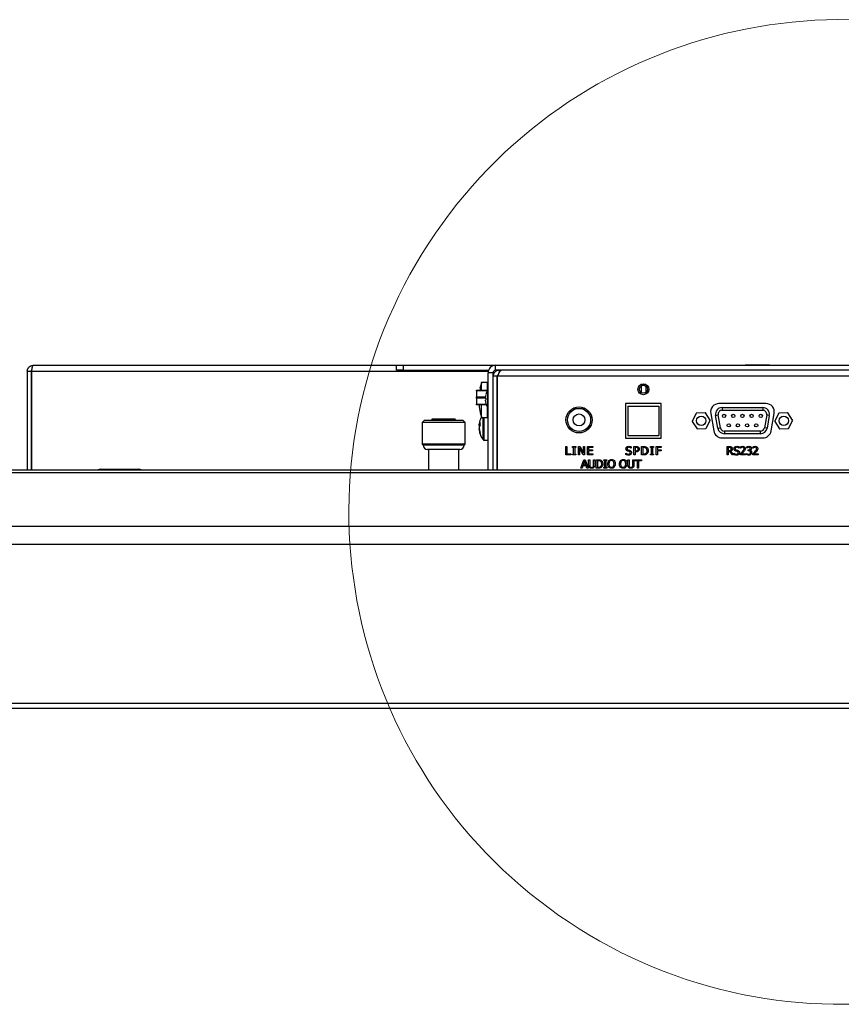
# Model space of a CAD drawing. Header units: millimetres. Extents: x 0 to 844, y -2 to 552.
# Tile 73 of 119: x 588 to 613, y 90 to 120. Entities that reach past the tile are written whole.
import ezdxf

# ---------------------------------------------------------------- set-up
doc = ezdxf.new("R2010")
doc.units = ezdxf.units.MM

msp = doc.modelspace()

# ---------------------------------------------------------------- linework, layer by layer
at = {"color": 7, "linetype": 'Continuous', "lineweight": 25}
for p, q in [((588.646, 108.873), (588.767, 108.873)), ((588.646, 108.873), (588.646, 105.891)), ((588.767, 108.873), (588.767, 105.891)), ((588.775, 108.873), (588.775, 105.891)), ((588.828, 109.055), (599.832, 109.055)), ((599.832, 108.903), (599.832, 109.055)), ((599.832, 109.055), (600.032, 109.055)), ((600.032, 108.903), (599.832, 108.903)), ((600.032, 109.055), (600.032, 108.903)), ((600.032, 109.055), (602.832, 109.055)), ((600.032, 108.903), (602.617, 108.903)), ((602.832, 108.906), (602.832, 109.055)), ((602.832, 109.055), (698.606, 109.055)), ((698.606, 108.906), (602.832, 108.906)), ((602.832, 108.903), (602.832, 108.906)), ((602.832, 108.903), (602.938, 108.903)), ((602.938, 108.903), (602.938, 108.827)), ((603.009, 108.903), (602.938, 108.903)), ((676.801, 108.903), (603.009, 108.903)), ((604.725, 108.906), (604.725, 108.903)), ((610.387, 109.055), (610.387, 109.055)), ((610.571, 109.055), (610.387, 109.055)), ((610.487, 108.906), (610.487, 108.903)), ((610.571, 109.055), (610.571, 109.055)), ((610.941, 109.055), (610.571, 109.055)), ((610.941, 109.055), (610.941, 109.055)), ((611.126, 109.055), (610.941, 109.055)), ((611.026, 108.903), (611.026, 108.906)), ((611.126, 109.055), (611.126, 109.055)), ((602.756, 108.827), (602.604, 108.827)), ((602.604, 105.891), (602.604, 108.827)), ((602.756, 105.891), (602.756, 108.827)), ((602.877, 108.721), (602.756, 108.721)), ((602.759, 108.751), (602.759, 108.846)), ((602.759, 108.782), (602.77, 108.782)), ((602.877, 105.891), (602.877, 108.721)), ((602.892, 105.891), (602.892, 108.721)), ((602.256, 108.305), (602.599, 108.305)), ((602.256, 108.283), (602.256, 108.305)), ((602.583, 108.283), (602.256, 108.283)), ((602.256, 108.283), (602.256, 108.102)), ((602.368, 108.387), (602.366, 108.388)), ((602.579, 108.537), (602.396, 108.537)), ((602.396, 108.537), (602.396, 108.305)), ((602.877, 108.479), (602.892, 108.479)), ((607.243, 108.431), (607.243, 108.229)), ((607.378, 108.428), (607.378, 108.232)), ((602.256, 108.102), (602.522, 108.102)), ((602.256, 108.058), (602.256, 108.102)), ((602.534, 108.058), (602.256, 108.058)), ((602.256, 108.058), (602.256, 107.877)), ((602.535, 108.068), (602.519, 108.069)), ((602.519, 107.996), (602.535, 107.998)), ((602.534, 108.165), (602.535, 108.164)), ((602.892, 108.23), (602.877, 108.23)), ((602.892, 108.183), (602.877, 108.183)), ((602.256, 107.877), (602.541, 107.877)), ((602.256, 107.855), (602.256, 107.877)), ((602.549, 107.855), (602.256, 107.855)), ((602.396, 107.855), (602.396, 107.47)), ((602.535, 107.901), (602.534, 107.9)), ((602.877, 107.883), (602.892, 107.883)), ((605.175, 107.75), (605.358, 107.75)), ((605.358, 107.75), (605.54, 107.75)), ((607.85, 107.895), (606.765, 107.895)), ((606.765, 107.895), (606.765, 106.85)), ((606.841, 107.82), (606.841, 106.925)), ((606.841, 107.82), (607.776, 107.82)), ((607.776, 107.82), (607.776, 106.925)), ((607.85, 106.85), (607.85, 107.895)), ((611.019, 107.895), (609.597, 107.895)), ((609.691, 107.773), (610.925, 107.773)), ((609.691, 107.773), (609.691, 107.693)), ((609.691, 107.693), (610.925, 107.693)), ((610.925, 107.773), (610.925, 107.693)), ((600.668, 107.385), (600.603, 107.32)), ((601.844, 107.385), (600.668, 107.385)), ((600.903, 107.418), (600.89, 107.385)), ((601.609, 107.418), (600.903, 107.418)), ((601.622, 107.385), (601.609, 107.418)), ((601.909, 107.32), (601.844, 107.385)), ((602.366, 107.619), (602.368, 107.619)), ((602.396, 107.47), (602.579, 107.47)), ((602.877, 107.527), (602.892, 107.527)), ((608.906, 107.599), (608.788, 107.365)), ((609.177, 107.619), (608.915, 107.604)), ((609.329, 107.395), (609.186, 107.614)), ((609.211, 107.15), (609.33, 107.385)), ((609.347, 107.597), (609.441, 107.065)), ((609.494, 107.538), (609.573, 107.552)), ((609.563, 107.148), (609.494, 107.538)), ((609.641, 107.162), (609.573, 107.552)), ((611.043, 107.552), (610.975, 107.162)), ((611.122, 107.538), (611.043, 107.552)), ((611.122, 107.538), (611.054, 107.148)), ((611.175, 107.065), (611.269, 107.597)), ((611.405, 107.599), (611.287, 107.365)), ((611.676, 107.619), (611.414, 107.604)), ((611.828, 107.395), (611.685, 107.614)), ((611.71, 107.15), (611.829, 107.385)), ((600.603, 107.32), (600.603, 106.67)), ((601.909, 107.32), (600.603, 107.32)), ((601.909, 106.67), (601.909, 107.32)), ((602.33, 107.229), (602.332, 107.246)), ((602.33, 107.246), (602.358, 107.242)), ((602.334, 107.229), (602.33, 107.229)), ((602.339, 107.2), (602.33, 107.201)), ((602.332, 107.12), (602.33, 107.137)), ((602.33, 107.137), (602.334, 107.137)), ((602.33, 107.12), (602.336, 107.121)), ((608.788, 107.355), (608.932, 107.135)), ((608.941, 107.131), (609.203, 107.145)), ((609.563, 107.148), (609.641, 107.162)), ((611.054, 107.148), (610.975, 107.162)), ((611.287, 107.355), (611.431, 107.135)), ((611.44, 107.131), (611.702, 107.145)), ((602.489, 106.783), (602.604, 106.783)), ((602.877, 106.788), (602.892, 106.788)), ((606.765, 106.85), (607.85, 106.85)), ((606.841, 106.925), (607.776, 106.925)), ((609.691, 106.855), (610.925, 106.855)), ((609.76, 107.063), (609.76, 106.983)), ((610.857, 107.063), (609.76, 107.063)), ((610.857, 106.983), (609.76, 106.983)), ((610.857, 106.983), (610.857, 107.063)), ((600.603, 106.67), (600.636, 106.637)), ((601.909, 106.67), (600.603, 106.67)), ((601.876, 106.637), (600.636, 106.637)), ((601.746, 106.506), (600.766, 106.506)), ((600.799, 106.506), (600.799, 105.891)), ((601.713, 105.891), (601.713, 106.506)), ((601.876, 106.637), (601.909, 106.67)), ((604.958, 106.34), (604.958, 106.594)), ((604.958, 106.594), (604.99, 106.594)), ((604.99, 106.594), (604.99, 106.369)), ((605.163, 106.569), (605.163, 106.594)), ((605.163, 106.594), (605.259, 106.594)), ((605.195, 106.569), (605.163, 106.569)), ((605.195, 106.366), (605.195, 106.569)), ((605.259, 106.569), (605.227, 106.569)), ((605.227, 106.569), (605.227, 106.366)), ((605.259, 106.594), (605.259, 106.569)), ((605.341, 106.34), (605.341, 106.594)), ((605.341, 106.594), (605.389, 106.594)), ((605.483, 106.34), (605.373, 106.559)), ((605.373, 106.559), (605.373, 106.34)), ((605.389, 106.594), (605.489, 106.393)), ((605.489, 106.393), (605.489, 106.594)), ((605.489, 106.594), (605.521, 106.594)), ((605.521, 106.594), (605.521, 106.34)), ((605.613, 106.34), (605.613, 106.594)), ((605.613, 106.594), (605.774, 106.594)), ((605.774, 106.565), (605.645, 106.565)), ((605.645, 106.565), (605.645, 106.495)), ((605.645, 106.495), (605.764, 106.495)), ((605.764, 106.495), (605.764, 106.466)), ((605.774, 106.594), (605.774, 106.565)), ((606.936, 106.543), (606.934, 106.543)), ((606.936, 106.584), (606.936, 106.543)), ((607.022, 106.34), (607.022, 106.594)), ((607.022, 106.594), (607.086, 106.594)), ((607.082, 106.565), (607.054, 106.565)), ((607.054, 106.565), (607.054, 106.462)), ((607.255, 106.34), (607.255, 106.594)), ((607.255, 106.594), (607.313, 106.594)), ((607.313, 106.565), (607.287, 106.565)), ((607.287, 106.565), (607.287, 106.369)), ((607.521, 106.569), (607.521, 106.594)), ((607.521, 106.594), (607.617, 106.594)), ((607.553, 106.569), (607.521, 106.569)), ((607.553, 106.366), (607.553, 106.569)), ((607.585, 106.569), (607.585, 106.366)), ((607.617, 106.569), (607.585, 106.569)), ((607.617, 106.594), (607.617, 106.569)), ((607.699, 106.594), (607.85, 106.594)), ((607.699, 106.34), (607.699, 106.594)), ((607.85, 106.565), (607.731, 106.565)), ((607.731, 106.565), (607.731, 106.491)), ((607.731, 106.491), (607.844, 106.491)), ((607.844, 106.491), (607.844, 106.462)), ((607.85, 106.594), (607.85, 106.565)), ((609.845, 106.34), (609.845, 106.594)), ((609.845, 106.594), (609.91, 106.594)), ((609.911, 106.565), (609.877, 106.565)), ((609.877, 106.565), (609.877, 106.469)), ((610.209, 106.543), (610.206, 106.543)), ((610.209, 106.584), (610.209, 106.543)), ((610.254, 106.549), (610.254, 106.585)), ((610.255, 106.549), (610.254, 106.549)), ((610.44, 106.549), (610.44, 106.585)), ((610.442, 106.549), (610.44, 106.549)), ((610.485, 106.462), (610.485, 106.491)), ((610.485, 106.491), (610.496, 106.491)), ((610.536, 106.481), (610.536, 106.478)), ((610.633, 106.549), (610.633, 106.585)), ((610.635, 106.549), (610.633, 106.549)), ((605.106, 106.34), (604.958, 106.34)), ((604.99, 106.369), (605.106, 106.369)), ((605.106, 106.369), (605.106, 106.34)), ((605.163, 106.34), (605.163, 106.366)), ((605.163, 106.366), (605.195, 106.366)), ((605.259, 106.34), (605.163, 106.34)), ((605.227, 106.366), (605.259, 106.366)), ((605.259, 106.366), (605.259, 106.34)), ((605.373, 106.34), (605.341, 106.34)), ((605.415, 105.94), (605.502, 106.194)), ((605.521, 106.34), (605.483, 106.34)), ((605.502, 106.194), (605.544, 106.194)), ((605.544, 106.194), (605.631, 105.94)), ((605.774, 106.34), (605.613, 106.34)), ((605.764, 106.466), (605.645, 106.466)), ((605.645, 106.466), (605.645, 106.369)), ((605.645, 106.369), (605.774, 106.369)), ((605.65, 106.035), (605.65, 106.194)), ((605.65, 106.194), (605.682, 106.194)), ((605.682, 106.194), (605.682, 106.035)), ((605.774, 106.369), (605.774, 106.34)), ((605.801, 106.034), (605.801, 106.194)), ((605.801, 106.194), (605.833, 106.194)), ((605.833, 106.194), (605.833, 106.035)), ((605.881, 105.94), (605.881, 106.194)), ((605.881, 106.194), (605.939, 106.194)), ((606.106, 106.169), (606.106, 106.194)), ((606.106, 106.194), (606.203, 106.194)), ((606.203, 106.194), (606.203, 106.169)), ((606.775, 106.353), (606.775, 106.395)), ((606.775, 106.395), (606.778, 106.395)), ((606.839, 106.035), (606.839, 106.194)), ((606.839, 106.194), (606.872, 106.194)), ((606.872, 106.194), (606.872, 106.035)), ((606.991, 106.034), (606.991, 106.194)), ((606.991, 106.194), (607.023, 106.194)), ((607.054, 106.34), (607.022, 106.34)), ((607.023, 106.194), (607.023, 106.035)), ((607.039, 106.165), (607.039, 106.194)), ((607.039, 106.194), (607.251, 106.194)), ((607.054, 106.462), (607.077, 106.462)), ((607.083, 106.433), (607.054, 106.433)), ((607.054, 106.433), (607.054, 106.34)), ((607.251, 106.194), (607.251, 106.165)), ((607.313, 106.34), (607.255, 106.34)), ((607.287, 106.369), (607.313, 106.369)), ((607.521, 106.34), (607.521, 106.366)), ((607.521, 106.366), (607.553, 106.366)), ((607.617, 106.34), (607.521, 106.34)), ((607.585, 106.366), (607.617, 106.366)), ((607.617, 106.366), (607.617, 106.34)), ((607.731, 106.34), (607.699, 106.34)), ((607.844, 106.462), (607.731, 106.462)), ((607.731, 106.462), (607.731, 106.34)), ((609.877, 106.34), (609.845, 106.34)), ((609.877, 106.469), (609.907, 106.469)), ((609.923, 106.44), (609.877, 106.44)), ((609.877, 106.44), (609.877, 106.34)), ((610.003, 106.34), (609.923, 106.44)), ((609.951, 106.449), (610.041, 106.34)), ((610.041, 106.34), (610.003, 106.34)), ((610.048, 106.353), (610.048, 106.395)), ((610.048, 106.395), (610.05, 106.395)), ((610.247, 106.34), (610.247, 106.376)), ((610.401, 106.34), (610.247, 106.34)), ((610.279, 106.369), (610.401, 106.369)), ((610.401, 106.369), (610.401, 106.34)), ((610.434, 106.349), (610.434, 106.385)), ((610.434, 106.385), (610.436, 106.385)), ((610.499, 106.462), (610.485, 106.462)), ((610.627, 106.34), (610.627, 106.376)), ((610.781, 106.34), (610.627, 106.34)), ((610.658, 106.369), (610.781, 106.369)), ((610.781, 106.369), (610.781, 106.34)), ((561.341, 105.891), (783.351, 105.891)), ((590.865, 105.908), (592.022, 105.908)), ((605.449, 105.94), (605.415, 105.94)), ((605.472, 106.011), (605.449, 105.94)), ((605.573, 106.011), (605.472, 106.011)), ((605.523, 106.164), (605.482, 106.04)), ((605.482, 106.04), (605.564, 106.04)), ((605.564, 106.04), (605.523, 106.164)), ((605.597, 105.94), (605.573, 106.011)), ((605.631, 105.94), (605.597, 105.94)), ((605.94, 105.94), (605.881, 105.94)), ((605.939, 106.165), (605.913, 106.165)), ((605.913, 106.165), (605.913, 105.969)), ((605.913, 105.969), (605.939, 105.969)), ((606.139, 106.169), (606.106, 106.169)), ((606.106, 105.94), (606.106, 105.966)), ((606.106, 105.966), (606.139, 105.966)), ((606.203, 105.94), (606.106, 105.94)), ((606.139, 105.966), (606.139, 106.169)), ((606.203, 106.169), (606.171, 106.169)), ((606.171, 106.169), (606.171, 105.966)), ((606.171, 105.966), (606.203, 105.966)), ((606.203, 105.966), (606.203, 105.94)), ((607.129, 106.165), (607.039, 106.165)), ((607.129, 105.94), (607.129, 106.165)), ((607.161, 105.94), (607.129, 105.94)), ((607.251, 106.165), (607.161, 106.165)), ((607.161, 106.165), (607.161, 105.94)), ((561.023, 105.806), (783.669, 105.806)), ((558.218, 104.186), (786.474, 104.186)), ((557.9, 103.637), (786.792, 103.637)), ((557.9, 98.822), (786.792, 98.822)), ((558.05, 98.672), (786.642, 98.672))]:
    msp.add_line(p, q, dxfattribs=at)
at = {"color": 8, "linetype": 'Continuous', "lineweight": 25}
for p, q in [((588.775, 108.873), (602.609, 108.873)), ((676.712, 108.721), (602.892, 108.721)), ((602.579, 108.537), (602.579, 108.305)), ((602.591, 107.77), (602.591, 108.296)), ((602.877, 108.403), (602.892, 108.403)), ((607.354, 108.441), (607.262, 108.441)), ((602.579, 107.79), (602.579, 107.47)), ((602.45, 106.803), (602.45, 107.47)), ((602.489, 106.783), (602.489, 107.47)), ((602.892, 107.603), (602.877, 107.603))]:
    msp.add_line(p, q, dxfattribs=at)
at = {"color": 7, "linetype": 'Continuous', "lineweight": 25, "flags": 128}
for points in [[(602.33, 107.246), (602.332, 107.262), (602.334, 107.277)], [(602.33, 107.201), (602.332, 107.191), (602.334, 107.183)]]:
    msp.add_lwpolyline(points, dxfattribs=at)
at = {"color": 7, "linetype": 'Continuous', "lineweight": 25}
for centre, radius in [((607.308, 108.33), 0.165), ((607.308, 108.33), 0.12), ((605.358, 107.4), 0.395), ((605.358, 107.4), 0.35), ((605.358, 107.4), 0.18), ((609.059, 107.375), 0.142), ((609.754, 107.52), 0.05), ((610.031, 107.52), 0.05), ((610.308, 107.52), 0.05), ((610.585, 107.52), 0.05), ((610.862, 107.52), 0.05), ((611.558, 107.375), 0.142), ((609.893, 107.236), 0.05), ((610.17, 107.236), 0.05), ((610.447, 107.236), 0.05), ((610.724, 107.236), 0.05)]:
    msp.add_circle(centre, radius, dxfattribs=at)
at = {"color": 7, "linetype": 'Continuous', "lineweight": 18}
msp.add_arc((613.301, 104.611), 14.913, 61.6701, 48.3574, dxfattribs=at)
at = {"color": 7, "linetype": 'Continuous', "lineweight": 25}
for centre, radius, start, end in [((602.832, 108.827), 0.228, 90, 180), ((602.832, 108.827), 0.0762, 90, 180), ((603.931, 108.005), 1.609, 166.2606, 169.2552), ((603.906, 108.003), 1.587, 161.4269, 165.9784), ((603.016, 108.033), 0.5, 148.2737, 164.6676), ((602.579, 108.511), 0.0254, 0, 90), ((602.621, 108.277), 0.036, 118.5904, 148.2737), ((603.02, 108.033), 0.502, 164.8317, 175.8107), ((603.02, 108.033), 0.502, 184.1893, 195.1683), ((603.111, 108.033), 0.577, 176.5201, 183.4799), ((603.936, 108.002), 1.613, 185.2563, 193.7339), ((603.016, 108.033), 0.5, 195.3324, 211.7263), ((602.621, 107.789), 0.036, 211.7263, 241.4096), ((609.597, 107.641), 0.254, 90, 190), ((609.691, 107.573), 0.2, 90, 190), ((609.691, 107.573), 0.12, 90, 190), ((610.925, 107.573), 0.2, 350, 90), ((610.925, 107.573), 0.12, 350, 90), ((611.019, 107.641), 0.254, 350, 90), ((602.977, 107.183), 0.65, 153.4196, 171.7373), ((603.906, 108.003), 1.588, 194.0216, 198.5731), ((602.579, 107.495), 0.0254, 270, 360), ((608.915, 107.594), 0.01, 93.1576, 153.1576), ((609.177, 107.609), 0.01, 33.1576, 93.1576), ((609.321, 107.389), 0.01, 333.1576, 33.1576), ((611.414, 107.594), 0.01, 93.1576, 153.1576), ((611.676, 107.609), 0.01, 33.1576, 93.1576), ((611.82, 107.389), 0.01, 333.1576, 33.1576), ((602.499, 107.22), 0.171, 145.4186, 171.1757), ((602.836, 107.16), 0.507, 170.2705, 175.3532), ((602.529, 107.134), 0.201, 147.9751, 171.0705), ((602.847, 107.208), 0.519, 184.7221, 199.542), ((602.818, 107.16), 0.49, 184.672, 200.0728), ((602.977, 107.183), 0.65, 188.2627, 215.783), ((602.947, 107.279), 0.589, 176.3124, 183.6876), ((608.797, 107.36), 0.01, 153.1576, 213.1576), ((608.94, 107.141), 0.01, 213.1576, 273.1576), ((609.202, 107.155), 0.01, 273.1576, 333.1576), ((609.76, 107.183), 0.2, 190, 270), ((609.76, 107.183), 0.12, 190, 270), ((610.857, 107.183), 0.12, 270, 350), ((610.857, 107.183), 0.2, 270, 350), ((611.296, 107.36), 0.01, 153.1576, 213.1576), ((611.439, 107.141), 0.01, 213.1576, 273.1576), ((611.701, 107.155), 0.01, 273.1576, 333.1576), ((602.545, 107.013), 0.187, 173.4556, 186.5444), ((602.489, 106.831), 0.048, 215.783, 270), ((609.691, 107.109), 0.254, 190, 270), ((610.925, 107.109), 0.254, 270, 350), ((600.766, 106.637), 0.131, 180, 270), ((601.746, 106.637), 0.131, 270, 0), ((590.865, 105.725), 0.182, 90, 114.5007), ((592.022, 105.725), 0.182, 65.4993, 90)]:
    msp.add_arc(centre, radius, start, end, dxfattribs=at)
for points, knots in [([(588.646, 108.873), (588.648, 108.894), (588.652, 108.934), (588.683, 108.988), (588.727, 109.028), (588.779, 109.052), (588.814, 109.054), (588.828, 109.055)], [0, 0, 0, 0, 0.2142012, 0.4158793, 0.6244508, 0.839887, 1, 1, 1, 1]), ([(588.767, 108.873), (588.768, 108.878), (588.769, 108.887), (588.772, 108.897), (588.775, 108.901), (588.776, 108.903)], [0, 0, 0, 0, 0.506619, 0.756231, 1, 1, 1, 1]), ([(588.828, 109.055), (588.824, 109.054), (588.816, 109.052), (588.805, 109.039), (588.795, 109.019), (588.786, 108.987), (588.777, 108.938), (588.775, 108.894), (588.775, 108.873)], [0, 0, 0, 0, 0.146842, 0.287202, 0.421206, 0.549002, 0.785596, 1, 1, 1, 1]), ([(602.938, 108.903), (602.919, 108.901), (602.878, 108.898), (602.821, 108.866), (602.777, 108.815), (602.758, 108.762), (602.757, 108.731), (602.756, 108.721)], [0, 0, 0, 0, 0.200666, 0.432759, 0.664884, 0.897009, 1, 1, 1, 1]), ([(602.892, 108.721), (602.899, 108.74), (602.916, 108.781), (602.942, 108.838), (602.97, 108.882), (602.992, 108.901), (603.005, 108.903), (603.009, 108.903)], [0, 0, 0, 0, 0.200666, 0.432759, 0.664884, 0.897009, 1, 1, 1, 1]), ([(606.779, 106.527), (606.78, 106.539), (606.783, 106.562), (606.807, 106.586), (606.835, 106.599), (606.853, 106.6), (606.862, 106.601)], [0, 0, 0, 0, 0.279004, 0.55853, 0.779071, 1, 1, 1, 1]), ([(606.795, 106.48), (606.789, 106.488), (606.78, 106.502), (606.779, 106.519), (606.779, 106.527)], [0, 0, 0, 0, 0.558646, 1, 1, 1, 1]), ([(606.836, 106.458), (606.827, 106.46), (606.812, 106.465), (606.8, 106.476), (606.795, 106.48)], [0, 0, 0, 0, 0.560353, 1, 1, 1, 1]), ([(606.865, 106.572), (606.858, 106.571), (606.844, 106.57), (606.827, 106.561), (606.815, 106.547), (606.814, 106.536), (606.814, 106.531)], [0, 0, 0, 0, 0.280771, 0.560487, 0.780143, 1, 1, 1, 1]), ([(606.814, 106.531), (606.814, 106.526), (606.815, 106.515), (606.825, 106.499), (606.838, 106.493), (606.845, 106.49)], [0, 0, 0, 0, 0.281167, 0.560959, 1, 1, 1, 1]), ([(606.845, 106.49), (606.855, 106.488), (606.872, 106.484), (606.889, 106.479), (606.896, 106.477)], [0, 0, 0, 0, 0.560023, 1, 1, 1, 1]), ([(606.862, 106.601), (606.876, 106.6), (606.902, 106.598), (606.926, 106.588), (606.936, 106.584)], [0, 0, 0, 0, 0.559862, 1, 1, 1, 1]), ([(606.934, 106.543), (606.922, 106.552), (606.902, 106.568), (606.876, 106.571), (606.865, 106.572)], [0, 0, 0, 0, 0.559912, 1, 1, 1, 1]), ([(606.896, 106.477), (606.904, 106.474), (606.92, 106.468), (606.936, 106.451), (606.945, 106.431), (606.945, 106.418), (606.946, 106.412)], [0, 0, 0, 0, 0.280382, 0.55944, 0.779528, 1, 1, 1, 1]), ([(607.077, 106.462), (607.088, 106.462), (607.109, 106.462), (607.125, 106.473), (607.132, 106.478)], [0, 0, 0, 0, 0.5625829, 1, 1, 1, 1]), ([(607.128, 106.555), (607.12, 106.559), (607.105, 106.565), (607.089, 106.565), (607.082, 106.565)], [0, 0, 0, 0, 0.5580904, 1, 1, 1, 1]), ([(607.086, 106.594), (607.099, 106.594), (607.122, 106.594), (607.143, 106.583), (607.152, 106.578)], [0, 0, 0, 0, 0.560869, 1, 1, 1, 1]), ([(607.147, 106.516), (607.146, 106.525), (607.145, 106.541), (607.133, 106.551), (607.128, 106.555)], [0, 0, 0, 0, 0.56036, 1, 1, 1, 1]), ([(607.132, 106.478), (607.137, 106.484), (607.146, 106.496), (607.147, 106.51), (607.147, 106.516)], [0, 0, 0, 0, 0.558559, 1, 1, 1, 1]), ([(607.152, 106.578), (607.157, 106.574), (607.168, 106.566), (607.18, 106.545), (607.181, 106.528), (607.182, 106.517)], [0, 0, 0, 0, 0.280344, 0.56069, 1, 1, 1, 1]), ([(607.182, 106.517), (607.181, 106.505), (607.179, 106.484), (607.166, 106.467), (607.16, 106.46)], [0, 0, 0, 0, 0.559656, 1, 1, 1, 1]), ([(607.313, 106.594), (607.323, 106.594), (607.341, 106.594), (607.365, 106.59), (607.385, 106.584), (607.397, 106.577), (607.403, 106.574)], [0, 0, 0, 0, 0.340151, 0.560179, 0.780149, 1, 1, 1, 1]), ([(607.38, 106.55), (607.368, 106.555), (607.347, 106.565), (607.323, 106.565), (607.313, 106.565)], [0, 0, 0, 0, 0.558724, 1, 1, 1, 1]), ([(607.419, 106.468), (607.417, 106.486), (607.415, 106.511), (607.397, 106.538), (607.386, 106.546), (607.38, 106.55)], [0, 0, 0, 0, 0.558548, 0.779288, 1, 1, 1, 1]), ([(607.403, 106.574), (607.412, 106.567), (607.43, 106.552), (607.451, 106.515), (607.453, 106.485), (607.454, 106.467)], [0, 0, 0, 0, 0.280089, 0.560331, 1, 1, 1, 1]), ([(609.907, 106.469), (609.917, 106.469), (609.933, 106.469), (609.947, 106.478), (609.953, 106.482)], [0, 0, 0, 0, 0.562349, 1, 1, 1, 1]), ([(609.91, 106.594), (609.923, 106.594), (609.945, 106.595), (609.965, 106.585), (609.974, 106.581)], [0, 0, 0, 0, 0.561405, 1, 1, 1, 1]), ([(609.951, 106.557), (609.944, 106.56), (609.931, 106.565), (609.917, 106.565), (609.911, 106.565)], [0, 0, 0, 0, 0.558089, 1, 1, 1, 1]), ([(609.967, 106.523), (609.967, 106.53), (609.966, 106.544), (609.956, 106.553), (609.951, 106.557)], [0, 0, 0, 0, 0.5604274, 1, 1, 1, 1]), ([(610.003, 106.525), (610.002, 106.516), (610.001, 106.497), (609.985, 106.468), (609.964, 106.456), (609.951, 106.449)], [0, 0, 0, 0, 0.2811332, 0.561472, 1, 1, 1, 1]), ([(609.953, 106.482), (609.958, 106.489), (609.967, 106.501), (609.967, 106.516), (609.967, 106.523)], [0, 0, 0, 0, 0.557677, 1, 1, 1, 1]), ([(609.974, 106.581), (609.979, 106.577), (609.989, 106.569), (610.001, 106.55), (610.002, 106.534), (610.003, 106.525)], [0, 0, 0, 0, 0.280411, 0.560726, 1, 1, 1, 1]), ([(610.051, 106.527), (610.053, 106.539), (610.056, 106.562), (610.08, 106.586), (610.107, 106.599), (610.125, 106.6), (610.135, 106.601)], [0, 0, 0, 0, 0.279004, 0.55853, 0.779071, 1, 1, 1, 1]), ([(610.067, 106.48), (610.062, 106.488), (610.052, 106.502), (610.051, 106.519), (610.051, 106.527)], [0, 0, 0, 0, 0.558646, 1, 1, 1, 1]), ([(610.108, 106.458), (610.1, 106.46), (610.084, 106.465), (610.072, 106.476), (610.067, 106.48)], [0, 0, 0, 0, 0.560353, 1, 1, 1, 1]), ([(610.137, 106.572), (610.131, 106.571), (610.117, 106.57), (610.1, 106.561), (610.088, 106.547), (610.087, 106.536), (610.086, 106.531)], [0, 0, 0, 0, 0.280771, 0.560487, 0.780143, 1, 1, 1, 1]), ([(610.086, 106.531), (610.087, 106.526), (610.087, 106.515), (610.097, 106.499), (610.11, 106.493), (610.118, 106.49)], [0, 0, 0, 0, 0.281167, 0.560959, 1, 1, 1, 1]), ([(610.118, 106.49), (610.127, 106.488), (610.144, 106.484), (610.161, 106.479), (610.169, 106.477)], [0, 0, 0, 0, 0.560023, 1, 1, 1, 1]), ([(610.135, 106.601), (610.149, 106.6), (610.175, 106.598), (610.198, 106.588), (610.209, 106.584)], [0, 0, 0, 0, 0.559862, 1, 1, 1, 1]), ([(610.206, 106.543), (610.195, 106.552), (610.174, 106.568), (610.149, 106.571), (610.137, 106.572)], [0, 0, 0, 0, 0.559912, 1, 1, 1, 1]), ([(610.169, 106.477), (610.177, 106.474), (610.192, 106.468), (610.209, 106.451), (610.217, 106.431), (610.218, 106.418), (610.218, 106.412)], [0, 0, 0, 0, 0.280382, 0.55944, 0.779528, 1, 1, 1, 1]), ([(610.254, 106.585), (610.265, 106.59), (610.286, 106.598), (610.308, 106.6), (610.318, 106.601)], [0, 0, 0, 0, 0.560025, 1, 1, 1, 1]), ([(610.279, 106.564), (610.275, 106.561), (610.266, 106.557), (610.259, 106.552), (610.255, 106.549)], [0, 0, 0, 0, 0.559774, 1, 1, 1, 1]), ([(610.314, 106.572), (610.307, 106.571), (610.295, 106.57), (610.284, 106.566), (610.279, 106.564)], [0, 0, 0, 0, 0.559541, 1, 1, 1, 1]), ([(610.307, 106.438), (610.321, 106.452), (610.346, 106.479), (610.353, 106.514), (610.356, 106.529)], [0, 0, 0, 0, 0.562618, 1, 1, 1, 1]), ([(610.344, 106.561), (610.339, 106.565), (610.33, 106.571), (610.319, 106.572), (610.314, 106.572)], [0, 0, 0, 0, 0.558685, 1, 1, 1, 1]), ([(610.318, 106.601), (610.328, 106.6), (610.35, 106.598), (610.376, 106.581), (610.39, 106.556), (610.391, 106.539), (610.392, 106.53)], [0, 0, 0, 0, 0.280473, 0.559363, 0.779343, 1, 1, 1, 1]), ([(610.356, 106.529), (610.356, 106.536), (610.355, 106.548), (610.348, 106.557), (610.344, 106.561)], [0, 0, 0, 0, 0.560279, 1, 1, 1, 1]), ([(610.379, 106.479), (610.373, 106.471), (610.363, 106.455), (610.351, 106.441), (610.345, 106.435)], [0, 0, 0, 0, 0.55978, 1, 1, 1, 1]), ([(610.392, 106.53), (610.391, 106.52), (610.39, 106.502), (610.382, 106.486), (610.379, 106.479)], [0, 0, 0, 0, 0.559659, 1, 1, 1, 1]), ([(610.44, 106.585), (610.452, 106.59), (610.473, 106.598), (610.496, 106.6), (610.506, 106.601)], [0, 0, 0, 0, 0.559756, 1, 1, 1, 1]), ([(610.467, 106.564), (610.462, 106.561), (610.453, 106.557), (610.445, 106.552), (610.442, 106.549)], [0, 0, 0, 0, 0.559838, 1, 1, 1, 1]), ([(610.503, 106.572), (610.496, 106.571), (610.483, 106.57), (610.472, 106.566), (610.467, 106.564)], [0, 0, 0, 0, 0.5595067, 1, 1, 1, 1]), ([(610.496, 106.491), (610.503, 106.492), (610.517, 106.493), (610.535, 106.503), (610.545, 106.519), (610.546, 106.53), (610.546, 106.535)], [0, 0, 0, 0, 0.280652, 0.560085, 0.779598, 1, 1, 1, 1]), ([(610.533, 106.564), (610.528, 106.566), (610.518, 106.571), (610.507, 106.572), (610.503, 106.572)], [0, 0, 0, 0, 0.558254, 1, 1, 1, 1]), ([(610.506, 106.601), (610.517, 106.6), (610.535, 106.6), (610.552, 106.59), (610.559, 106.586)], [0, 0, 0, 0, 0.560382, 1, 1, 1, 1]), ([(610.546, 106.535), (610.546, 106.542), (610.544, 106.553), (610.537, 106.56), (610.533, 106.564)], [0, 0, 0, 0, 0.559431, 1, 1, 1, 1]), ([(610.582, 106.538), (610.581, 106.531), (610.579, 106.516), (610.567, 106.499), (610.553, 106.486), (610.542, 106.482), (610.536, 106.481)], [0, 0, 0, 0, 0.279744, 0.559509, 0.779822, 1, 1, 1, 1]), ([(610.536, 106.478), (610.543, 106.476), (610.556, 106.473), (610.566, 106.465), (610.57, 106.462)], [0, 0, 0, 0, 0.5603845, 1, 1, 1, 1]), ([(610.559, 106.586), (610.563, 106.583), (610.571, 106.576), (610.58, 106.56), (610.581, 106.547), (610.582, 106.538)], [0, 0, 0, 0, 0.280384, 0.560618, 1, 1, 1, 1]), ([(610.633, 106.585), (610.644, 106.59), (610.665, 106.598), (610.687, 106.6), (610.697, 106.601)], [0, 0, 0, 0, 0.560025, 1, 1, 1, 1]), ([(610.659, 106.564), (610.654, 106.561), (610.646, 106.557), (610.638, 106.552), (610.635, 106.549)], [0, 0, 0, 0, 0.559774, 1, 1, 1, 1]), ([(610.694, 106.572), (610.687, 106.571), (610.675, 106.57), (610.664, 106.566), (610.659, 106.564)], [0, 0, 0, 0, 0.559541, 1, 1, 1, 1]), ([(610.687, 106.438), (610.701, 106.452), (610.725, 106.479), (610.733, 106.514), (610.736, 106.529)], [0, 0, 0, 0, 0.562618, 1, 1, 1, 1]), ([(610.724, 106.561), (610.719, 106.565), (610.709, 106.571), (610.698, 106.572), (610.694, 106.572)], [0, 0, 0, 0, 0.558685, 1, 1, 1, 1]), ([(610.697, 106.601), (610.708, 106.6), (610.729, 106.598), (610.756, 106.581), (610.77, 106.556), (610.771, 106.539), (610.771, 106.53)], [0, 0, 0, 0, 0.280473, 0.559363, 0.779343, 1, 1, 1, 1]), ([(610.736, 106.529), (610.735, 106.536), (610.735, 106.548), (610.727, 106.557), (610.724, 106.561)], [0, 0, 0, 0, 0.560279, 1, 1, 1, 1]), ([(610.758, 106.479), (610.753, 106.471), (610.743, 106.455), (610.73, 106.441), (610.725, 106.435)], [0, 0, 0, 0, 0.55978, 1, 1, 1, 1]), ([(610.771, 106.53), (610.771, 106.52), (610.769, 106.502), (610.762, 106.486), (610.758, 106.479)], [0, 0, 0, 0, 0.559659, 1, 1, 1, 1]), ([(605.939, 106.194), (605.95, 106.194), (605.967, 106.194), (605.991, 106.19), (606.011, 106.184), (606.023, 106.177), (606.029, 106.174)], [0, 0, 0, 0, 0.340151, 0.560179, 0.780149, 1, 1, 1, 1]), ([(606.259, 106.166), (606.272, 106.177), (606.296, 106.198), (606.327, 106.2), (606.341, 106.201)], [0, 0, 0, 0, 0.558281, 1, 1, 1, 1]), ([(606.341, 106.201), (606.358, 106.199), (606.39, 106.196), (606.413, 106.175), (606.423, 106.166)], [0, 0, 0, 0, 0.559635, 1, 1, 1, 1]), ([(606.613, 106.166), (606.626, 106.177), (606.65, 106.198), (606.681, 106.2), (606.695, 106.201)], [0, 0, 0, 0, 0.558281, 1, 1, 1, 1]), ([(606.695, 106.201), (606.712, 106.199), (606.743, 106.196), (606.767, 106.175), (606.777, 106.166)], [0, 0, 0, 0, 0.559635, 1, 1, 1, 1]), ([(606.858, 106.334), (606.842, 106.335), (606.813, 106.336), (606.787, 106.348), (606.775, 106.353)], [0, 0, 0, 0, 0.55945, 1, 1, 1, 1]), ([(606.778, 106.395), (606.791, 106.385), (606.814, 106.367), (606.842, 106.364), (606.855, 106.363)], [0, 0, 0, 0, 0.559696, 1, 1, 1, 1]), ([(606.881, 106.446), (606.872, 106.448), (606.857, 106.452), (606.842, 106.456), (606.836, 106.458)], [0, 0, 0, 0, 0.559955, 1, 1, 1, 1]), ([(606.855, 106.363), (606.862, 106.363), (606.877, 106.364), (606.896, 106.373), (606.909, 106.389), (606.91, 106.4), (606.91, 106.406)], [0, 0, 0, 0, 0.2811982, 0.5605275, 0.7800993, 1, 1, 1, 1]), ([(606.923, 106.357), (606.912, 106.349), (606.892, 106.335), (606.868, 106.334), (606.858, 106.334)], [0, 0, 0, 0, 0.558438, 1, 1, 1, 1]), ([(606.91, 106.406), (606.91, 106.411), (606.909, 106.421), (606.9, 106.438), (606.888, 106.443), (606.881, 106.446)], [0, 0, 0, 0, 0.281321, 0.561509, 1, 1, 1, 1]), ([(606.946, 106.412), (606.944, 106.4), (606.942, 106.38), (606.929, 106.364), (606.923, 106.357)], [0, 0, 0, 0, 0.559613, 1, 1, 1, 1]), ([(607.16, 106.46), (607.147, 106.451), (607.124, 106.434), (607.095, 106.434), (607.083, 106.433)], [0, 0, 0, 0, 0.557741, 1, 1, 1, 1]), ([(607.313, 106.369), (607.327, 106.369), (607.352, 106.37), (607.374, 106.381), (607.384, 106.386)], [0, 0, 0, 0, 0.5609088, 1, 1, 1, 1]), ([(607.403, 106.361), (607.393, 106.355), (607.378, 106.347), (607.354, 106.342), (607.334, 106.34), (607.32, 106.34), (607.313, 106.34)], [0, 0, 0, 0, 0.339563, 0.559574, 0.779768, 1, 1, 1, 1]), ([(607.384, 106.386), (607.39, 106.392), (607.404, 106.403), (607.417, 106.432), (607.418, 106.454), (607.419, 106.468)], [0, 0, 0, 0, 0.2799015, 0.5599122, 1, 1, 1, 1]), ([(607.454, 106.467), (607.452, 106.443), (607.447, 106.401), (607.416, 106.373), (607.403, 106.361)], [0, 0, 0, 0, 0.55993, 1, 1, 1, 1]), ([(610.13, 106.334), (610.114, 106.335), (610.085, 106.336), (610.059, 106.348), (610.048, 106.353)], [0, 0, 0, 0, 0.5594501, 1, 1, 1, 1]), ([(610.05, 106.395), (610.063, 106.385), (610.086, 106.367), (610.115, 106.364), (610.127, 106.363)], [0, 0, 0, 0, 0.559696, 1, 1, 1, 1]), ([(610.153, 106.446), (610.145, 106.448), (610.13, 106.452), (610.115, 106.456), (610.108, 106.458)], [0, 0, 0, 0, 0.559955, 1, 1, 1, 1]), ([(610.127, 106.363), (610.135, 106.363), (610.15, 106.364), (610.169, 106.373), (610.181, 106.389), (610.182, 106.4), (610.183, 106.406)], [0, 0, 0, 0, 0.281198, 0.560528, 0.780099, 1, 1, 1, 1]), ([(610.195, 106.357), (610.184, 106.349), (610.165, 106.335), (610.141, 106.334), (610.13, 106.334)], [0, 0, 0, 0, 0.558438, 1, 1, 1, 1]), ([(610.183, 106.406), (610.183, 106.411), (610.182, 106.421), (610.173, 106.438), (610.161, 106.443), (610.153, 106.446)], [0, 0, 0, 0, 0.281321, 0.561509, 1, 1, 1, 1]), ([(610.218, 106.412), (610.217, 106.4), (610.215, 106.38), (610.201, 106.364), (610.195, 106.357)], [0, 0, 0, 0, 0.559613, 1, 1, 1, 1]), ([(610.247, 106.376), (610.259, 106.387), (610.279, 106.407), (610.299, 106.428), (610.307, 106.438)], [0, 0, 0, 0, 0.56002, 1, 1, 1, 1]), ([(610.345, 106.435), (610.333, 106.423), (610.312, 106.4), (610.289, 106.379), (610.279, 106.369)], [0, 0, 0, 0, 0.559956, 1, 1, 1, 1]), ([(610.503, 106.334), (610.49, 106.335), (610.466, 106.336), (610.443, 106.345), (610.434, 106.349)], [0, 0, 0, 0, 0.55983, 1, 1, 1, 1]), ([(610.436, 106.385), (610.447, 106.378), (610.467, 106.366), (610.49, 106.364), (610.501, 106.363)], [0, 0, 0, 0, 0.560202, 1, 1, 1, 1]), ([(610.537, 106.453), (610.531, 106.457), (610.519, 106.462), (610.505, 106.462), (610.499, 106.462)], [0, 0, 0, 0, 0.55775, 1, 1, 1, 1]), ([(610.501, 106.363), (610.509, 106.363), (610.523, 106.364), (610.534, 106.373), (610.539, 106.377)], [0, 0, 0, 0, 0.5609886, 1, 1, 1, 1]), ([(610.565, 106.357), (610.555, 106.35), (610.536, 106.335), (610.513, 106.334), (610.503, 106.334)], [0, 0, 0, 0, 0.5580865, 1, 1, 1, 1]), ([(610.553, 106.417), (610.552, 106.425), (610.552, 106.439), (610.542, 106.449), (610.537, 106.453)], [0, 0, 0, 0, 0.5611317, 1, 1, 1, 1]), ([(610.539, 106.377), (610.543, 106.384), (610.552, 106.396), (610.552, 106.41), (610.553, 106.417)], [0, 0, 0, 0, 0.558571, 1, 1, 1, 1]), ([(610.588, 106.415), (610.587, 106.403), (610.585, 106.381), (610.571, 106.365), (610.565, 106.357)], [0, 0, 0, 0, 0.559368, 1, 1, 1, 1]), ([(610.57, 106.462), (610.576, 106.454), (610.587, 106.44), (610.588, 106.422), (610.588, 106.415)], [0, 0, 0, 0, 0.558193, 1, 1, 1, 1]), ([(610.627, 106.376), (610.638, 106.387), (610.659, 106.407), (610.678, 106.428), (610.687, 106.438)], [0, 0, 0, 0, 0.56002, 1, 1, 1, 1]), ([(610.725, 106.435), (610.713, 106.423), (610.691, 106.4), (610.668, 106.379), (610.658, 106.369)], [0, 0, 0, 0, 0.559956, 1, 1, 1, 1]), ([(605.674, 105.957), (605.669, 105.963), (605.659, 105.975), (605.651, 106.003), (605.65, 106.023), (605.65, 106.035)], [0, 0, 0, 0, 0.279704, 0.559604, 1, 1, 1, 1]), ([(605.741, 105.934), (605.727, 105.935), (605.702, 105.936), (605.683, 105.951), (605.674, 105.957)], [0, 0, 0, 0, 0.560503, 1, 1, 1, 1]), ([(605.682, 106.035), (605.682, 106.025), (605.682, 106.007), (605.69, 105.991), (605.693, 105.984)], [0, 0, 0, 0, 0.561414, 1, 1, 1, 1]), ([(605.693, 105.984), (605.696, 105.98), (605.703, 105.972), (605.72, 105.964), (605.733, 105.963), (605.741, 105.963)], [0, 0, 0, 0, 0.279875, 0.559881, 1, 1, 1, 1]), ([(605.741, 105.963), (605.752, 105.963), (605.771, 105.965), (605.784, 105.978), (605.79, 105.984)], [0, 0, 0, 0, 0.561289, 1, 1, 1, 1]), ([(605.809, 105.957), (605.798, 105.949), (605.777, 105.935), (605.752, 105.934), (605.741, 105.934)], [0, 0, 0, 0, 0.557865, 1, 1, 1, 1]), ([(605.79, 105.984), (605.794, 105.993), (605.801, 106.009), (605.801, 106.026), (605.801, 106.034)], [0, 0, 0, 0, 0.558033, 1, 1, 1, 1]), ([(605.833, 106.035), (605.833, 106.019), (605.833, 105.99), (605.816, 105.967), (605.809, 105.957)], [0, 0, 0, 0, 0.561859, 1, 1, 1, 1]), ([(606.007, 106.15), (605.995, 106.155), (605.973, 106.165), (605.95, 106.165), (605.939, 106.165)], [0, 0, 0, 0, 0.5587236, 1, 1, 1, 1]), ([(605.939, 105.969), (605.953, 105.969), (605.978, 105.97), (606, 105.981), (606.01, 105.986)], [0, 0, 0, 0, 0.560909, 1, 1, 1, 1]), ([(606.029, 105.961), (606.02, 105.955), (606.004, 105.947), (605.98, 105.942), (605.96, 105.94), (605.946, 105.94), (605.94, 105.94)], [0, 0, 0, 0, 0.339563, 0.559574, 0.779768, 1, 1, 1, 1]), ([(606.045, 106.068), (606.044, 106.086), (606.042, 106.111), (606.024, 106.138), (606.012, 106.146), (606.007, 106.15)], [0, 0, 0, 0, 0.5585479, 0.7792879, 1, 1, 1, 1]), ([(606.01, 105.986), (606.017, 105.992), (606.03, 106.003), (606.043, 106.032), (606.045, 106.054), (606.045, 106.068)], [0, 0, 0, 0, 0.279901, 0.559912, 1, 1, 1, 1]), ([(606.029, 106.174), (606.038, 106.167), (606.056, 106.152), (606.077, 106.115), (606.079, 106.085), (606.081, 106.067)], [0, 0, 0, 0, 0.280089, 0.560331, 1, 1, 1, 1]), ([(606.081, 106.067), (606.078, 106.043), (606.074, 106.001), (606.043, 105.973), (606.029, 105.961)], [0, 0, 0, 0, 0.55993, 1, 1, 1, 1]), ([(606.229, 106.067), (606.23, 106.087), (606.231, 106.123), (606.251, 106.153), (606.259, 106.166)], [0, 0, 0, 0, 0.560366, 1, 1, 1, 1]), ([(606.259, 105.969), (606.249, 105.986), (606.23, 106.016), (606.229, 106.052), (606.229, 106.067)], [0, 0, 0, 0, 0.558244, 1, 1, 1, 1]), ([(606.341, 105.934), (606.323, 105.935), (606.292, 105.938), (606.269, 105.959), (606.259, 105.969)], [0, 0, 0, 0, 0.55982, 1, 1, 1, 1]), ([(606.285, 106.145), (606.278, 106.131), (606.265, 106.107), (606.264, 106.079), (606.264, 106.067)], [0, 0, 0, 0, 0.5583182, 1, 1, 1, 1]), ([(606.264, 106.067), (606.265, 106.053), (606.266, 106.026), (606.281, 105.99), (606.309, 105.966), (606.33, 105.964), (606.341, 105.963)], [0, 0, 0, 0, 0.281208, 0.560848, 0.780337, 1, 1, 1, 1]), ([(606.341, 106.172), (606.329, 106.171), (606.306, 106.168), (606.291, 106.152), (606.285, 106.145)], [0, 0, 0, 0, 0.559222, 1, 1, 1, 1]), ([(606.397, 106.145), (606.389, 106.154), (606.373, 106.169), (606.351, 106.171), (606.341, 106.172)], [0, 0, 0, 0, 0.5581918, 1, 1, 1, 1]), ([(606.341, 105.963), (606.35, 105.964), (606.369, 105.965), (606.392, 105.981), (606.415, 106.014), (606.417, 106.045), (606.418, 106.067)], [0, 0, 0, 0, 0.1869287, 0.3735761, 0.5606265, 1, 1, 1, 1]), ([(606.423, 105.969), (606.41, 105.957), (606.386, 105.937), (606.355, 105.935), (606.341, 105.934)], [0, 0, 0, 0, 0.5582163, 1, 1, 1, 1]), ([(606.418, 106.067), (606.418, 106.083), (606.417, 106.11), (606.403, 106.135), (606.397, 106.145)], [0, 0, 0, 0, 0.560698, 1, 1, 1, 1]), ([(606.423, 106.166), (606.433, 106.149), (606.452, 106.118), (606.453, 106.083), (606.454, 106.067)], [0, 0, 0, 0, 0.558316, 1, 1, 1, 1]), ([(606.454, 106.067), (606.453, 106.047), (606.451, 106.012), (606.432, 105.982), (606.423, 105.969)], [0, 0, 0, 0, 0.560582, 1, 1, 1, 1]), ([(606.582, 106.067), (606.583, 106.087), (606.585, 106.123), (606.604, 106.153), (606.613, 106.166)], [0, 0, 0, 0, 0.560366, 1, 1, 1, 1]), ([(606.613, 105.969), (606.602, 105.986), (606.584, 106.016), (606.583, 106.052), (606.582, 106.067)], [0, 0, 0, 0, 0.558244, 1, 1, 1, 1]), ([(606.695, 105.934), (606.677, 105.935), (606.646, 105.938), (606.623, 105.959), (606.613, 105.969)], [0, 0, 0, 0, 0.55982, 1, 1, 1, 1]), ([(606.638, 106.145), (606.631, 106.131), (606.619, 106.107), (606.618, 106.079), (606.618, 106.067)], [0, 0, 0, 0, 0.558318, 1, 1, 1, 1]), ([(606.618, 106.067), (606.618, 106.053), (606.619, 106.026), (606.635, 105.99), (606.662, 105.966), (606.684, 105.964), (606.695, 105.963)], [0, 0, 0, 0, 0.281208, 0.560848, 0.780337, 1, 1, 1, 1]), ([(606.695, 106.172), (606.682, 106.171), (606.66, 106.168), (606.645, 106.152), (606.638, 106.145)], [0, 0, 0, 0, 0.559222, 1, 1, 1, 1]), ([(606.751, 106.145), (606.742, 106.154), (606.726, 106.169), (606.705, 106.171), (606.695, 106.172)], [0, 0, 0, 0, 0.558192, 1, 1, 1, 1]), ([(606.695, 105.963), (606.704, 105.964), (606.722, 105.965), (606.746, 105.981), (606.769, 106.014), (606.771, 106.045), (606.772, 106.067)], [0, 0, 0, 0, 0.186929, 0.373576, 0.560627, 1, 1, 1, 1]), ([(606.777, 105.969), (606.763, 105.957), (606.74, 105.937), (606.708, 105.935), (606.695, 105.934)], [0, 0, 0, 0, 0.558216, 1, 1, 1, 1]), ([(606.772, 106.067), (606.771, 106.083), (606.77, 106.11), (606.757, 106.135), (606.751, 106.145)], [0, 0, 0, 0, 0.560698, 1, 1, 1, 1]), ([(606.777, 106.166), (606.787, 106.149), (606.806, 106.118), (606.807, 106.083), (606.807, 106.067)], [0, 0, 0, 0, 0.558316, 1, 1, 1, 1]), ([(606.807, 106.067), (606.806, 106.047), (606.805, 106.012), (606.785, 105.982), (606.777, 105.969)], [0, 0, 0, 0, 0.560582, 1, 1, 1, 1]), ([(606.864, 105.957), (606.859, 105.963), (606.849, 105.975), (606.841, 106.003), (606.84, 106.023), (606.839, 106.035)], [0, 0, 0, 0, 0.279704, 0.559604, 1, 1, 1, 1]), ([(606.931, 105.934), (606.917, 105.935), (606.892, 105.936), (606.872, 105.951), (606.864, 105.957)], [0, 0, 0, 0, 0.560503, 1, 1, 1, 1]), ([(606.872, 106.035), (606.871, 106.025), (606.871, 106.007), (606.879, 105.991), (606.883, 105.984)], [0, 0, 0, 0, 0.561414, 1, 1, 1, 1]), ([(606.883, 105.984), (606.886, 105.98), (606.893, 105.972), (606.91, 105.964), (606.923, 105.963), (606.931, 105.963)], [0, 0, 0, 0, 0.279875, 0.559881, 1, 1, 1, 1]), ([(606.931, 105.963), (606.942, 105.963), (606.96, 105.965), (606.974, 105.978), (606.979, 105.984)], [0, 0, 0, 0, 0.561289, 1, 1, 1, 1]), ([(606.999, 105.957), (606.987, 105.949), (606.967, 105.935), (606.942, 105.934), (606.931, 105.934)], [0, 0, 0, 0, 0.557865, 1, 1, 1, 1]), ([(606.979, 105.984), (606.983, 105.993), (606.991, 106.009), (606.991, 106.026), (606.991, 106.034)], [0, 0, 0, 0, 0.558033, 1, 1, 1, 1]), ([(607.023, 106.035), (607.023, 106.019), (607.022, 105.99), (607.006, 105.967), (606.999, 105.957)], [0, 0, 0, 0, 0.561859, 1, 1, 1, 1])]:
    msp.add_open_spline(points, degree=3, knots=knots, dxfattribs=at)

doc.saveas('drawing.dxf')
